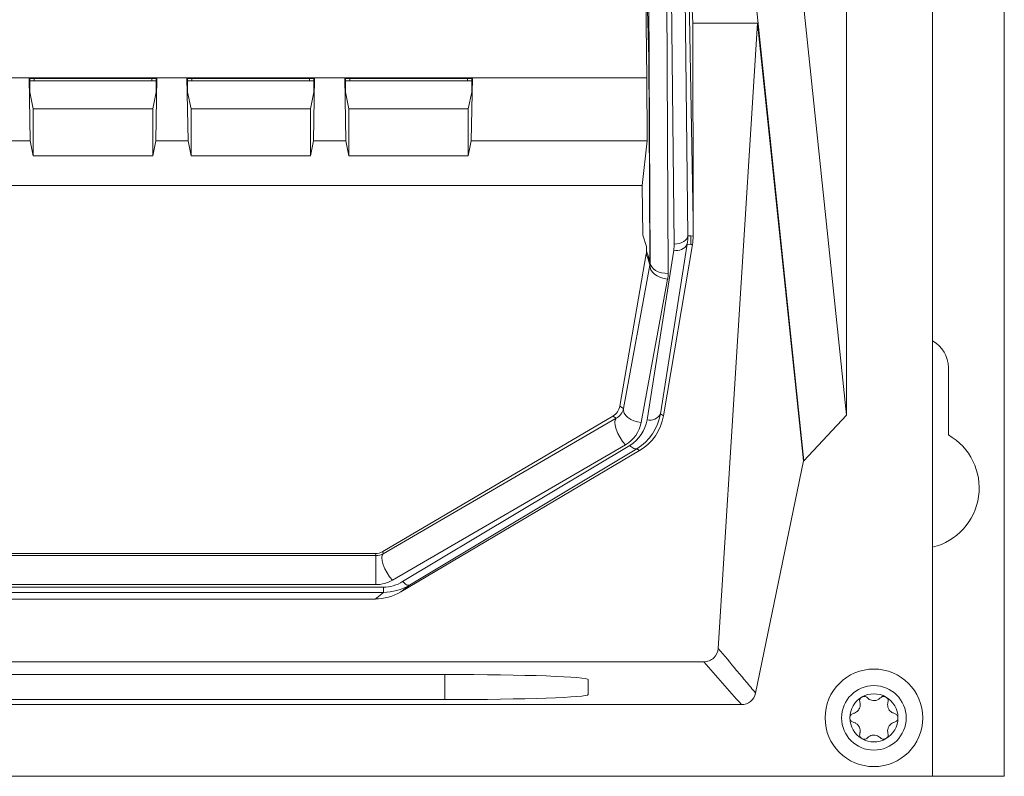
# Model space of a CAD drawing. Header units: millimetres. Extents: x 19 to 723, y 156 to 413.
# Tile 4 of 22: x 138 to 207, y 156 to 209. Entities that reach past the tile are written whole.
import ezdxf

# ---------------------------------------------------------------- set-up
doc = ezdxf.new("R2010")
doc.units = ezdxf.units.MM
doc.header["$LTSCALE"] = 2.5

msp = doc.modelspace()

# ---------------------------------------------------------------- linework, layer by layer
at = {"color": 7, "linetype": 'Continuous', "lineweight": 15}
for p, q in [((201.973, 156.325), (201.973, 413.325)), ((206.973, 156.325), (206.973, 413.325)), ((195.973, 181.489), (195.973, 387.841)), ((184.022, 270.226), (184.916, 194.009)), ((183.967, 193.426), (183.073, 269.643)), ((182.295, 192.127), (182.108, 226.81)), ((183.358, 226.061), (183.545, 191.375)), ((191.86, 220.775), (195.973, 181.489)), ((182.062, 205.013), (181.862, 219.316)), ((193.001, 178.323), (188.813, 218.323)), ((185.284, 195.072), (184.922, 215.87)), ((182.195, 206.402), (182.064, 211.205)), ((189.78, 208.817), (185.259, 208.817)), ((185.259, 208.817), (185.284, 195.072)), ((187.031, 165.242), (189.78, 208.817)), ((189.78, 208.817), (192.973, 178.323)), ((182.237, 197.555), (182.195, 206.402)), ((136.901, 205.013), (139.001, 205.013)), ((139.001, 205.013), (147.901, 205.013)), ((139.077, 200.63), (139.001, 205.013)), ((139.001, 205.013), (139.053, 204.961)), ((139.053, 204.961), (139.053, 204.013)), ((147.849, 204.961), (139.053, 204.961)), ((139.351, 204.812), (139.053, 204.812)), ((139.351, 204.812), (139.351, 204.961)), ((139.351, 204.812), (147.551, 204.812)), ((147.551, 204.812), (147.551, 204.961)), ((147.849, 204.812), (147.551, 204.812)), ((147.901, 205.013), (147.824, 200.63)), ((147.901, 205.013), (147.849, 204.961)), ((147.849, 204.013), (147.849, 204.961)), ((147.901, 205.013), (150.001, 205.013)), ((150.001, 205.013), (158.901, 205.013)), ((150.001, 205.013), (150.053, 204.961)), ((150.077, 200.63), (150.001, 205.013)), ((158.849, 204.961), (150.053, 204.961)), ((150.053, 204.961), (150.053, 204.013)), ((150.351, 204.812), (150.053, 204.812)), ((150.351, 204.812), (150.351, 204.961)), ((150.351, 204.812), (158.551, 204.812)), ((158.551, 204.812), (158.551, 204.961)), ((158.849, 204.812), (158.551, 204.812)), ((158.901, 205.013), (158.824, 200.63)), ((158.901, 205.013), (158.849, 204.961)), ((158.849, 204.013), (158.849, 204.961)), ((158.901, 205.013), (161.001, 205.013)), ((161.001, 205.013), (169.901, 205.013)), ((161.077, 200.63), (161.001, 205.013)), ((161.001, 205.013), (161.053, 204.961)), ((161.053, 204.961), (161.053, 204.013)), ((169.849, 204.961), (161.053, 204.961)), ((161.351, 204.812), (161.053, 204.812)), ((161.351, 204.812), (161.351, 204.961)), ((161.351, 204.812), (169.551, 204.812)), ((169.551, 204.812), (169.551, 204.961)), ((169.849, 204.812), (169.551, 204.812)), ((169.901, 205.013), (169.824, 200.63)), ((169.901, 205.013), (169.849, 204.961)), ((169.849, 204.013), (169.849, 204.961)), ((169.901, 205.013), (182.062, 205.013)), ((182.076, 200.63), (182.062, 205.013)), ((139.287, 202.841), (139.053, 204.013)), ((147.849, 204.013), (147.615, 202.841)), ((150.287, 202.841), (150.053, 204.013)), ((158.849, 204.013), (158.615, 202.841)), ((161.287, 202.841), (161.053, 204.013)), ((169.849, 204.013), (169.615, 202.841)), ((139.287, 202.841), (139.287, 199.578)), ((147.615, 202.841), (139.287, 202.841)), ((147.615, 199.578), (147.615, 202.841)), ((150.287, 202.841), (150.287, 199.578)), ((158.615, 202.841), (150.287, 202.841)), ((158.615, 199.578), (158.615, 202.841)), ((161.287, 202.841), (161.287, 199.578)), ((169.615, 202.841), (161.287, 202.841)), ((169.615, 199.578), (169.615, 202.841)), ((139.077, 200.63), (136.824, 200.63)), ((139.287, 199.578), (139.077, 200.63)), ((147.824, 200.63), (147.615, 199.578)), ((150.077, 200.63), (147.824, 200.63)), ((150.287, 199.578), (150.077, 200.63)), ((158.824, 200.63), (158.615, 199.578)), ((161.077, 200.63), (158.824, 200.63)), ((161.287, 199.578), (161.077, 200.63)), ((169.824, 200.63), (169.615, 199.578)), ((182.076, 200.63), (169.824, 200.63)), ((181.727, 197.513), (182.076, 200.63)), ((147.615, 199.578), (139.287, 199.578)), ((158.615, 199.578), (150.287, 199.578)), ((169.615, 199.578), (161.287, 199.578)), ((44.219, 197.513), (181.727, 197.513)), ((181.727, 197.513), (181.775, 194.039)), ((182.237, 197.555), (182.262, 192.23)), ((185.284, 193.977), (185.284, 195.072)), ((181.775, 194.039), (182.033, 193.258)), ((184.916, 194.009), (185.128, 193.991)), ((185.128, 193.991), (185.284, 193.977)), ((182.033, 193.258), (182.037, 192.934)), ((182.037, 192.934), (182.162, 192.544)), ((182.07, 181.174), (183.936, 192.999)), ((184.872, 193.423), (183.006, 181.598)), ((185.235, 193.392), (183.215, 181.454)), ((185.114, 193.402), (184.872, 193.423)), ((185.235, 193.392), (185.114, 193.402)), ((182.022, 192.751), (180.174, 182.131)), ((182.147, 192.361), (182.022, 192.751)), ((182.248, 192.047), (182.147, 192.361)), ((182.162, 192.544), (182.262, 192.23)), ((182.262, 192.23), (182.295, 192.127)), ((180.423, 181.959), (182.277, 191.955)), ((182.277, 191.955), (182.248, 192.047)), ((183.509, 190.974), (181.655, 180.978)), ((203.073, 180.12), (203.073, 184.825)), ((180.174, 182.131), (180.423, 181.959)), ((163.646, 171.989), (179.695, 181.44)), ((163.686, 171.84), (179.927, 181.28)), ((179.927, 181.28), (179.695, 181.44)), ((183.006, 181.598), (183.215, 181.454)), ((195.973, 181.489), (193.001, 178.323)), ((180.563, 179.434), (164.322, 169.994)), ((165.037, 169.893), (180.875, 179.395)), ((181.358, 179.162), (165.52, 169.66)), ((181.551, 179.029), (181.358, 179.162)), ((181.551, 179.029), (164.92, 169.182)), ((192.971, 178.313), (189.637, 162.123)), ((192.973, 178.323), (192.971, 178.313)), ((192.973, 178.324), (192.973, 178.323)), ((192.973, 178.323), (193.001, 178.323)), ((192.973, 178.323), (192.973, 178.323)), ((192.973, 178.323), (192.973, 178.323)), ((192.973, 178.323), (192.973, 178.323)), ((62.769, 171.705), (163.177, 171.705)), ((163.137, 171.851), (62.809, 171.851)), ((163.177, 171.705), (163.137, 171.851)), ((163.177, 169.686), (163.177, 171.705)), ((163.646, 171.989), (163.686, 171.84)), ((163.177, 169.686), (62.769, 169.686)), ((165.52, 169.66), (164.92, 169.182)), ((62.25, 169.51), (163.696, 169.51)), ((163.696, 169.148), (62.25, 169.148)), ((163.113, 168.684), (163.696, 169.148)), ((163.696, 169.148), (163.696, 169.51)), ((163.113, 168.684), (62.833, 168.684)), ((39.908, 164.306), (186.038, 164.306)), ((57.973, 163.42), (167.973, 163.42)), ((177.973, 163.071), (177.973, 162.023)), ((37.288, 161.325), (188.658, 161.325)), ((167.973, 161.674), (57.973, 161.674)), ((112.973, 156.325), (201.973, 156.325)), ((206.973, 156.325), (201.973, 156.325))]:
    msp.add_line(p, q, dxfattribs=at)
at = {"color": 106, "linetype": 'Continuous', "lineweight": 15}
msp.add_line((167.973, 161.674), (167.973, 163.42), dxfattribs=at)
at = {"color": 7, "linetype": 'Continuous', "lineweight": 15, "flags": 128}
for points in [[(184.922, 215.87), (185.045, 213.287), (185.259, 208.817)], [(183.967, 193.426), (184.15, 193.438), (184.327, 193.472), (184.49, 193.527), (184.633, 193.599), (184.752, 193.687), (184.84, 193.787), (184.896, 193.896), (184.916, 194.009)], [(182.277, 191.955), (182.281, 191.795), (182.337, 191.633), (182.443, 191.475), (182.596, 191.329), (182.787, 191.201), (183.01, 191.097), (183.254, 191.02), (183.509, 190.974)], [(182.295, 192.127), (182.323, 191.979), (182.396, 191.837), (182.513, 191.707), (182.669, 191.593), (182.857, 191.5), (183.072, 191.431), (183.304, 191.389), (183.545, 191.375)], [(180.423, 181.959), (180.427, 181.799), (180.483, 181.637), (180.589, 181.479), (180.742, 181.334), (180.933, 181.206), (181.156, 181.101), (181.4, 181.024), (181.655, 180.978)], [(180.563, 179.434), (180.369, 179.668), (180.189, 179.939), (180.034, 180.228), (179.917, 180.516), (179.844, 180.782), (179.821, 181.008), (179.849, 181.178), (179.927, 181.28)], [(180.875, 179.395), (180.947, 179.325), (181.017, 179.266), (181.085, 179.218), (181.15, 179.181), (181.211, 179.157), (181.266, 179.146), (181.316, 179.147), (181.358, 179.162)], [(164.322, 169.994), (164.128, 170.228), (163.948, 170.499), (163.794, 170.788), (163.676, 171.076), (163.603, 171.342), (163.58, 171.567), (163.608, 171.738), (163.686, 171.84)], [(165.037, 169.893), (165.109, 169.823), (165.179, 169.764), (165.247, 169.716), (165.312, 169.679), (165.373, 169.655), (165.428, 169.644), (165.478, 169.645), (165.52, 169.66)]]:
    msp.add_lwpolyline(points, dxfattribs=at)
at = {"color": 7, "linetype": 'Continuous', "lineweight": 15}
for radius in [3.4, 2.25]:
    msp.add_circle((197.883, 160.4), radius, dxfattribs=at)
for centre, radius, start, end in [((184.147, 193.778), 0.807, 254.81645, 333.93657), ((181.163, 192.53), 0.999, 350.22726, 0.77991), ((200.973, 184.825), 2.1, 0, 61.56311), ((182.281, 181.953), 0.807, 254.81645, 333.93657), ((200.973, 176.425), 4.25, 283.60896, 60.38842), ((197.883, 160.4), 1.675, 60, 120), ((197.883, 160.4), 1.675, 120, 180), ((197.883, 160.4), 1.205, 87.00518, 92.99482), ((197.883, 162.226), 0.626, 264.22872, 275.77128), ((197.883, 160.4), 1.675, 0, 60), ((197.883, 160.4), 1.205, 147.00518, 152.99482), ((196.302, 161.313), 0.626, 324.22872, 335.77128), ((197.883, 160.4), 1.205, 27.00518, 32.99482), ((199.465, 161.313), 0.626, 204.22872, 215.77128), ((197.883, 160.4), 1.675, 180, 240), ((197.883, 160.4), 1.675, 300, 0), ((197.883, 160.4), 1.205, 207.00518, 212.99482), ((196.302, 159.487), 0.626, 24.22872, 35.77128), ((197.883, 160.4), 1.205, 327.00518, 332.99482), ((199.465, 159.487), 0.626, 144.22872, 155.77128), ((197.883, 160.4), 1.675, 240, 300), ((197.883, 158.574), 0.626, 84.22872, 95.77128), ((197.883, 160.4), 1.205, 267.00518, 272.99482)]:
    msp.add_arc(centre, radius, start, end, dxfattribs=at)
for centre, major_axis, ratio, start_param, end_param in [((181.416, 194.016), (-2.395, 2.579), 0.990065, 3.798979, 3.967022), ((181.037, 192.92), (0.992, 0.13), 0.99554, 5.981884, 6.165969), ((181.416, 193.431), (-1.754, 1.877), 0.986387, 3.79783, 3.965873), ((181.295, 192.115), (0.991, 0.144), 0.937792, 5.958899, 6.142984), ((181.295, 191.345), (2.227, 0.334), 0.97195, 5.959522, 6.143607), ((179.188, 182.3), (0.9, 0.438), 0.997481, 4.791942, 5.659238), ((179.442, 182.125), (0.899, 0.455), 0.967079, 4.763319, 5.630615), ((179.551, 182.195), (-1.658, 3.117), 0.989003, 3.19058, 4.057875), ((179.764, 182.048), (-1.718, 3.058), 0.997268, 3.164164, 4.03146), ((179.442, 181.356), (2.007, 1.033), 0.98525, 4.764314, 5.63161), ((179.551, 181.61), (-1.218, 2.275), 0.984917, 3.18957, 4.056866), ((163.138, 172.849), (0.992, 0.124), 0.997695, 4.588257, 5.121556), ((163.185, 172.676), (0.992, 0.129), 0.969185, 4.579413, 5.112713), ((163.185, 171.906), (2.231, 0.294), 0.986212, 4.579703, 5.113002), ((163.927, 172.236), (1.335, 2.447), 0.898704, 3.597332, 4.133493), ((163.927, 172.82), (1.736, 3.302), 0.925642, 3.592498, 4.128659), ((163.188, 172.233), (1.987, 2.97), 0.97717, 3.720598, 4.256759), ((167.973, 163.071), (10, 0), 0.034921, 0, 1.570796), ((167.973, 162.023), (10, 0), 0.034921, 4.712389, 6.283185)]:
    msp.add_ellipse(centre, major_axis=major_axis, ratio=ratio, start_param=start_param, end_param=end_param, dxfattribs=at)
for points, knots in [([(185.128, 193.991), (185.131, 193.93), (185.136, 193.817), (185.133, 193.658), (185.126, 193.523), (185.118, 193.44), (185.114, 193.402)], [0, 0, 0, 0, 0.308845, 0.57846, 0.808845, 1, 1, 1, 1]), ([(186.038, 164.306), (186.165, 164.306), (186.289, 164.33), (186.523, 164.423), (186.631, 164.492), (186.903, 164.75), (187.015, 164.991), (187.031, 165.242)], [0, 0, 0, 0, 0.25, 0.25, 0.5, 0.5, 1, 1, 1, 1]), ([(187.031, 165.242), (187.456, 164.736), (187.883, 164.227), (188.531, 163.454), (188.749, 163.194), (189.188, 162.667), (189.41, 162.4), (189.637, 162.123)], [0, 0, 0, 0, 0.5, 0.5, 0.75, 0.75, 1, 1, 1, 1]), ([(188.658, 161.325), (188.194, 161.822), (187.757, 162.319), (186.89, 163.312), (186.463, 163.809), (186.038, 164.306)], [0, 0, 0, 0, 0.5, 0.5, 1, 1, 1, 1]), ([(189.637, 162.123), (189.591, 161.897), (189.468, 161.695), (189.111, 161.404), (188.888, 161.325), (188.658, 161.325)], [0, 0, 0, 0, 0.5, 0.5, 1, 1, 1, 1]), ([(196.902, 161.491), (196.916, 161.425), (196.94, 161.304), (196.912, 161.152), (196.881, 161.076), (196.873, 161.056)], [0, 0, 0, 0, 0.470128, 0.863222, 1, 1, 1, 1]), ([(197.046, 161.851), (197.041, 161.848), (197.008, 161.828), (196.955, 161.779), (196.906, 161.694), (196.883, 161.593), (196.895, 161.527), (196.902, 161.491)], [0, 0, 0, 0, 0.0405826, 0.2638214, 0.4885066, 0.7244834, 1, 1, 1, 1]), ([(197.429, 161.795), (197.402, 161.819), (197.346, 161.867), (197.236, 161.897), (197.13, 161.891), (197.071, 161.863), (197.046, 161.851)], [0, 0, 0, 0, 0.2755503, 0.5519351, 0.806637, 1, 1, 1, 1]), ([(197.821, 161.603), (197.758, 161.615), (197.634, 161.639), (197.508, 161.719), (197.448, 161.777), (197.429, 161.795)], [0, 0, 0, 0, 0.408992, 0.815631, 1, 1, 1, 1]), ([(198.337, 161.795), (198.287, 161.751), (198.195, 161.669), (198.049, 161.617), (197.967, 161.606), (197.946, 161.603)], [0, 0, 0, 0, 0.4701276, 0.8632219, 1, 1, 1, 1]), ([(198.721, 161.851), (198.716, 161.853), (198.682, 161.872), (198.614, 161.894), (198.516, 161.894), (198.417, 161.863), (198.365, 161.819), (198.337, 161.795)], [0, 0, 0, 0, 0.040583, 0.263821, 0.488507, 0.724483, 1, 1, 1, 1]), ([(198.865, 161.491), (198.871, 161.527), (198.885, 161.599), (198.856, 161.709), (198.798, 161.798), (198.744, 161.835), (198.721, 161.851)], [0, 0, 0, 0, 0.2755503, 0.5519351, 0.806637, 1, 1, 1, 1]), ([(198.894, 161.056), (198.873, 161.116), (198.832, 161.236), (198.838, 161.385), (198.858, 161.465), (198.865, 161.491)], [0, 0, 0, 0, 0.408992, 0.815631, 1, 1, 1, 1]), ([(196.448, 160.704), (196.414, 160.692), (196.344, 160.668), (196.263, 160.588), (196.216, 160.493), (196.211, 160.428), (196.208, 160.4)], [0, 0, 0, 0, 0.27555, 0.551935, 0.806637, 1, 1, 1, 1]), ([(196.81, 160.947), (196.768, 160.899), (196.685, 160.804), (196.553, 160.734), (196.473, 160.711), (196.448, 160.704)], [0, 0, 0, 0, 0.408992, 0.815631, 1, 1, 1, 1]), ([(199.319, 160.704), (199.255, 160.726), (199.138, 160.765), (199.02, 160.865), (198.97, 160.93), (198.957, 160.947)], [0, 0, 0, 0, 0.470128, 0.863222, 1, 1, 1, 1]), ([(199.558, 160.4), (199.558, 160.406), (199.558, 160.444), (199.542, 160.514), (199.493, 160.599), (199.417, 160.67), (199.353, 160.692), (199.319, 160.704)], [0, 0, 0, 0, 0.040583, 0.263821, 0.488507, 0.724483, 1, 1, 1, 1]), ([(196.208, 160.4), (196.209, 160.394), (196.209, 160.356), (196.225, 160.286), (196.274, 160.201), (196.35, 160.13), (196.414, 160.108), (196.448, 160.096)], [0, 0, 0, 0, 0.040583, 0.263821, 0.488507, 0.724483, 1, 1, 1, 1]), ([(196.448, 160.096), (196.512, 160.074), (196.629, 160.035), (196.747, 159.935), (196.797, 159.87), (196.81, 159.853)], [0, 0, 0, 0, 0.4701276, 0.8632219, 1, 1, 1, 1]), ([(198.957, 159.853), (198.999, 159.901), (199.082, 159.996), (199.213, 160.066), (199.294, 160.089), (199.319, 160.096)], [0, 0, 0, 0, 0.408992, 0.815631, 1, 1, 1, 1]), ([(199.319, 160.096), (199.353, 160.108), (199.422, 160.132), (199.504, 160.212), (199.551, 160.307), (199.556, 160.372), (199.558, 160.4)], [0, 0, 0, 0, 0.27555, 0.551935, 0.806637, 1, 1, 1, 1]), ([(196.873, 159.744), (196.894, 159.684), (196.935, 159.564), (196.929, 159.415), (196.909, 159.334), (196.902, 159.309)], [0, 0, 0, 0, 0.408992, 0.815631, 1, 1, 1, 1]), ([(196.902, 159.309), (196.895, 159.273), (196.882, 159.201), (196.911, 159.091), (196.969, 159.002), (197.023, 158.965), (197.046, 158.949)], [0, 0, 0, 0, 0.27555, 0.551935, 0.806637, 1, 1, 1, 1]), ([(198.721, 158.949), (198.726, 158.952), (198.759, 158.972), (198.812, 159.021), (198.861, 159.106), (198.884, 159.207), (198.871, 159.273), (198.865, 159.309)], [0, 0, 0, 0, 0.040583, 0.263821, 0.488507, 0.724483, 1, 1, 1, 1]), ([(198.865, 159.309), (198.851, 159.375), (198.827, 159.496), (198.855, 159.648), (198.886, 159.724), (198.894, 159.744)], [0, 0, 0, 0, 0.470128, 0.863222, 1, 1, 1, 1]), ([(197.046, 158.949), (197.051, 158.947), (197.085, 158.928), (197.153, 158.906), (197.251, 158.906), (197.35, 158.937), (197.402, 158.981), (197.429, 159.005)], [0, 0, 0, 0, 0.040583, 0.263821, 0.488507, 0.724483, 1, 1, 1, 1]), ([(197.429, 159.005), (197.48, 159.049), (197.572, 159.131), (197.718, 159.183), (197.8, 159.194), (197.821, 159.197)], [0, 0, 0, 0, 0.470128, 0.863222, 1, 1, 1, 1]), ([(197.946, 159.197), (198.009, 159.185), (198.133, 159.16), (198.259, 159.081), (198.319, 159.023), (198.337, 159.005)], [0, 0, 0, 0, 0.408992, 0.815631, 1, 1, 1, 1]), ([(198.337, 159.005), (198.365, 158.981), (198.421, 158.933), (198.531, 158.903), (198.637, 158.909), (198.696, 158.937), (198.721, 158.949)], [0, 0, 0, 0, 0.27555, 0.551935, 0.806637, 1, 1, 1, 1])]:
    msp.add_open_spline(points, degree=3, knots=knots, dxfattribs=at)
for points in [[(185.284, 193.977), (185.283, 193.781), (185.266, 193.586), (185.235, 193.392)], [(182.262, 192.23), (182.263, 192.169), (182.258, 192.107), (182.248, 192.047)], [(192.971, 178.313), (192.971, 178.316), (192.972, 178.32), (192.973, 178.324)]]:
    msp.add_open_spline(points, degree=3, dxfattribs=at)

doc.saveas('drawing.dxf')
